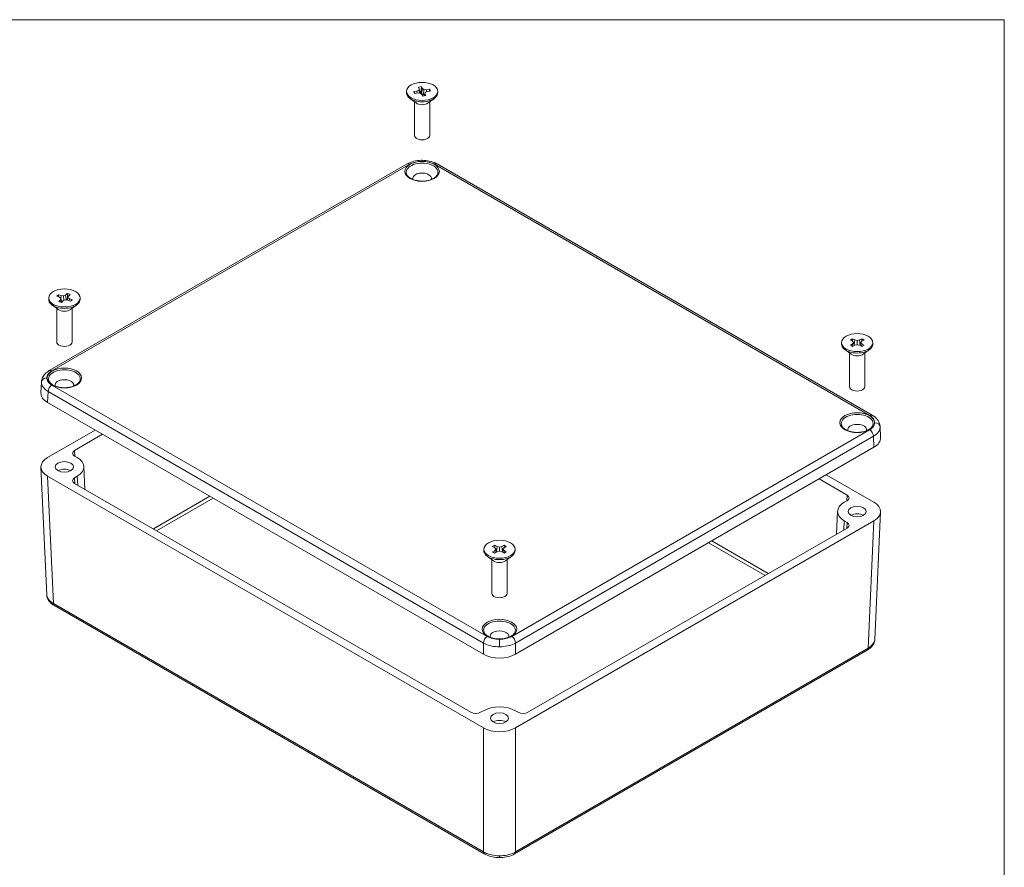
# Model space of a CAD drawing. Header units: millimetres. Extents: x 23 to 674, y 24 to 517.
# Tile 26 of 26: x 458 to 674, y 331 to 517. Entities that reach past the tile are written whole.
import ezdxf

# ---------------------------------------------------------------- set-up
doc = ezdxf.new("R2010")
doc.units = ezdxf.units.MM
doc.header["$LTSCALE"] = 2.5
for name, color, linetype, lineweight in [('Sketch Geometry (ANSI)', 7, 'Continuous', 9), ('Symbol (ANSI)', 7, 'Continuous', 9), ('Visible (ANSI)', 7, 'Continuous', 9), ('Visible Narrow (ANSI)', 7, 'Continuous', 9)]:
    doc.layers.add(name, color=color, linetype=linetype, lineweight=lineweight)
doc.styles.add('Text Style20', font='arial.ttf')

# ---------------------------------------------------------------- blocks, each defined once
blk = doc.blocks.new('Title Blocks HAMMOND')
at = {"layer": 'Sketch Geometry (ANSI)'}
for p, q in [((269.997, 206.727), (9.353, 206.727)), ((269.997, 36.196), (269.997, 206.727))]:
    blk.add_line(p, q, dxfattribs=at)
at = {"layer": 'Symbol (ANSI)', "style": 'Text Style20'}
blk.add_attdef('<TITLE>_001', (229.212, 16.349), '', height=5, dxfattribs=at)

msp = doc.modelspace()

# ---------------------------------------------------------------- linework, layer by layer
at = {"layer": 'Visible (ANSI)'}
for p, q in [((545.4914, 501.1687), (545.9464, 501.3586)), ((546.0107, 501.6806), (545.8373, 502.0637)), ((545.9464, 501.3586), (546.0107, 501.6806)), ((545.9464, 501.3586), (546.0633, 500.7454)), ((546.0107, 501.6806), (546.2199, 500.7349)), ((546.6988, 501.7844), (546.4928, 500.6914)), ((546.5254, 502.1675), (546.6988, 501.7844)), ((546.6988, 501.7844), (547.0277, 501.5217)), ((547.0277, 501.5217), (546.9041, 500.3629)), ((547.0277, 501.5217), (547.5855, 501.4846)), ((547.5855, 501.4846), (548.249, 501.5847)), ((547.5855, 501.4846), (547.5919, 501.015)), ((543.1994, 501.128), (543.1994, 500.8169)), ((545.296, 498.5833), (543.9236, 499.6)), ((544.8279, 501.0686), (545.4914, 501.1687)), ((545.6712, 500.7714), (545.0077, 500.6713)), ((545.4914, 501.1687), (545.5267, 500.7496)), ((546.229, 500.7343), (545.6712, 500.7714)), ((546.5579, 500.4716), (546.229, 500.7343)), ((546.3578, 500.9895), (546.4928, 500.6914)), ((546.4928, 500.6914), (546.9041, 500.3629)), ((546.7313, 500.0885), (546.5579, 500.4716)), ((546.9041, 500.3629), (547.1892, 500.3439)), ((547.3103, 500.8975), (547.1424, 500.13)), ((547.246, 500.5754), (547.1495, 500.1313)), ((547.3103, 500.8975), (547.246, 500.5754)), ((547.246, 500.5754), (547.4194, 500.1923)), ((547.7653, 501.0874), (547.3103, 500.8975)), ((548.4288, 501.1874), (547.7653, 501.0874)), ((547.9607, 498.5833), (549.3331, 499.6)), ((550.0574, 501.128), (550.0574, 500.8169)), ((544.9393, 498.8476), (544.9393, 491.4637)), ((548.3175, 498.8476), (548.3175, 491.4637)), ((543.3423, 485.2025), (464.8181, 439.8666)), ((645.4091, 430.0686), (549.9144, 485.2025)), ((467.0336, 455.9701), (466.4524, 456.1803)), ((466.8299, 456.5283), (467.4111, 456.3181)), ((467.3693, 455.7103), (467.0336, 455.9701)), ((467.4111, 456.3181), (467.3675, 455.7117)), ((467.4111, 456.3181), (467.9625, 456.2571)), ((467.9625, 456.2571), (468.4126, 456.451)), ((467.9625, 456.2571), (468.0102, 455.2359)), ((468.4126, 456.451), (468.7766, 456.7865)), ((468.4126, 456.451), (468.578, 455.3389)), ((468.9097, 455.9146), (468.7763, 455.317)), ((469.0153, 456.233), (468.9097, 455.9146)), ((468.9097, 455.9146), (469.2454, 455.6548)), ((469.3793, 456.5686), (469.0153, 456.233)), ((464.7105, 455.8125), (464.7105, 455.5014)), ((466.8072, 453.2677), (465.4348, 454.2845)), ((466.8997, 455.0564), (467.2637, 455.3919)), ((467.2637, 455.3919), (467.3693, 455.7103)), ((467.2637, 455.3919), (467.3653, 454.8721)), ((467.3693, 455.7103), (467.5629, 454.8942)), ((467.8664, 455.174), (467.5024, 454.8384)), ((467.5048, 455.1392), (467.794, 455.1072)), ((468.3165, 455.3678), (467.8664, 455.174)), ((468.8679, 455.3068), (468.3165, 455.3678)), ((468.5934, 455.3372), (468.8293, 455.5546)), ((469.4491, 455.0967), (468.8679, 455.3068)), ((469.2454, 455.6548), (469.1825, 455.1931)), ((469.2454, 455.6548), (469.8266, 455.4446)), ((469.4718, 453.2677), (470.8442, 454.2845)), ((471.5685, 455.8125), (471.5685, 455.5014)), ((466.4504, 453.532), (466.4504, 446.1481)), ((469.8286, 453.532), (469.8286, 446.1481)), ((638.6588, 446.0145), (638.6588, 445.7034)), ((641.0711, 446.3111), (640.5862, 446.5911)), ((640.5862, 445.4379), (641.0711, 445.7179)), ((641.2975, 446.0145), (641.0711, 446.3111)), ((641.0711, 445.7179), (641.2975, 446.0145)), ((641.0711, 445.7179), (641.1606, 445.1889)), ((641.0891, 446.8815), (641.574, 446.6015)), ((641.574, 445.4275), (641.0891, 445.1476)), ((641.2975, 446.0145), (641.4526, 445.3574)), ((641.4268, 445.4667), (641.4453, 445.456)), ((641.574, 446.6015), (641.4453, 445.456)), ((641.4453, 445.456), (641.5688, 445.4246)), ((641.574, 446.6015), (642.0878, 446.4708)), ((642.0878, 445.5583), (641.574, 445.4275)), ((642.0878, 446.4708), (642.6016, 446.6015)), ((642.0878, 446.4708), (642.0878, 445.5583)), ((642.6016, 445.4275), (642.0878, 445.5583)), ((642.6016, 446.6015), (643.0865, 446.8815)), ((642.6016, 446.6015), (642.7302, 445.456)), ((643.0865, 445.1476), (642.6016, 445.4275)), ((642.6067, 445.4246), (642.7302, 445.456)), ((642.878, 446.0145), (642.723, 445.3574)), ((642.7302, 445.456), (642.7488, 445.4667)), ((643.1044, 446.3111), (642.878, 446.0145)), ((642.878, 446.0145), (643.1044, 445.7179)), ((643.1044, 445.7179), (643.0149, 445.1889)), ((643.5894, 446.5911), (643.1044, 446.3111)), ((643.1044, 445.7179), (643.5894, 445.4379)), ((645.5168, 446.0145), (645.5168, 445.7034)), ((640.7555, 443.4698), (639.3831, 444.4865)), ((640.3987, 443.7341), (640.3987, 436.3501)), ((643.4201, 443.4698), (644.7925, 444.4865)), ((643.7769, 443.7341), (643.7769, 436.3501)), ((463.1078, 437.3883), (462.9988, 434.9842)), ((560.0646, 377.6716), (464.4613, 432.8681)), ((464.4613, 420.7976), (474.9148, 426.8329)), ((476.5058, 425.9143), (470.3665, 422.3698)), ((647.1194, 427.5903), (647.2285, 425.1862)), ((645.7659, 423.0702), (567.1332, 377.6716)), ((470.3665, 421.1455), (470.9691, 420.7976)), ((464.2667, 390.7271), (462.9988, 418.6815)), ((472.659, 413.8207), (472.4317, 418.8326)), ((635.3125, 417.0349), (645.7659, 410.9996)), ((560.0646, 361.5199), (464.4613, 416.7165)), ((470.9691, 416.7165), (470.3665, 416.3686)), ((470.3665, 415.1442), (557.3414, 364.9293)), ((639.8608, 412.5719), (633.7215, 416.1163)), ((639.2581, 410.9996), (639.8608, 411.3475)), ((637.5683, 404.0227), (637.7956, 409.0346)), ((645.9606, 380.9292), (647.2285, 408.8836)), ((645.7659, 406.9185), (567.1332, 361.5199)), ((639.8608, 406.5706), (639.2581, 406.9185)), ((569.8565, 364.9293), (639.8608, 405.3463)), ((560.1699, 400.699), (560.1699, 400.3879)), ((562.5822, 400.9956), (562.0973, 401.2756)), ((562.0973, 400.1223), (562.5822, 400.4023)), ((562.8087, 400.699), (562.5822, 400.9956)), ((562.5822, 400.4023), (562.8087, 400.699)), ((562.5822, 400.4023), (562.6718, 399.8733)), ((562.6002, 401.5659), (563.0851, 401.2859)), ((563.0851, 400.112), (562.6002, 399.832)), ((562.8087, 400.699), (562.9637, 400.0419)), ((562.9379, 400.1511), (562.9565, 400.1404)), ((563.0851, 401.2859), (562.9565, 400.1404)), ((562.9565, 400.1404), (563.08, 400.109)), ((563.0851, 401.2859), (563.5989, 401.1552)), ((563.5989, 400.2427), (563.0851, 400.112)), ((563.5989, 401.1552), (564.1127, 401.2859)), ((563.5989, 401.1552), (563.5989, 400.2427)), ((564.1127, 400.112), (563.5989, 400.2427)), ((564.1127, 401.2859), (564.5976, 401.5659)), ((564.1127, 401.2859), (564.2414, 400.1404)), ((564.5976, 399.832), (564.1127, 400.112)), ((564.1179, 400.109), (564.2414, 400.1404)), ((564.3892, 400.699), (564.2341, 400.0419)), ((564.2414, 400.1404), (564.2599, 400.1511)), ((564.6156, 400.9956), (564.3892, 400.699)), ((564.3892, 400.699), (564.6156, 400.4023)), ((564.6156, 400.4023), (564.5261, 399.8733)), ((565.1005, 401.2756), (564.6156, 400.9956)), ((564.6156, 400.4023), (565.1005, 400.1223)), ((567.0279, 400.699), (567.0279, 400.3879)), ((562.2666, 398.1542), (560.8942, 399.171)), ((561.9098, 398.4185), (561.9098, 391.0346)), ((564.9312, 398.1542), (566.3036, 399.171)), ((565.288, 398.4185), (565.288, 391.0346)), ((560.2715, 333.8696), (465.9357, 388.3344)), ((560.7751, 379.7918), (560.7751, 379.7917)), ((560.8173, 379.7754), (560.8173, 379.7754)), ((563.0836, 379.3085), (563.0836, 379.3085)), ((644.2916, 378.5364), (566.9264, 333.8696)), ((559.462, 364.9293), (560.0646, 365.2772)), ((567.1332, 365.2772), (567.7359, 364.9293))]:
    msp.add_line(p, q, dxfattribs=at)
for centre, major_axis in [((546.6284, 501.128), (-3.429, 0)), ((468.1395, 455.8125), (3.429, 0)), ((642.0878, 446.0145), (-3.429, 0)), ((468.1395, 418.757), (-2, 0)), ((642.0878, 408.9591), (-2, 0)), ((563.5989, 400.699), (-3.429, 0)), ((563.5989, 363.6435), (-2, 0))]:
    msp.add_ellipse(centre, major_axis=major_axis, ratio=0.57735027, dxfattribs=at)
for centre, major_axis, ratio, start_param, end_param in [((546.6284, 501.128), (1.8034, 0), 0.57735027, 1.62789334, 2.02486089), ((546.6284, 501.128), (1.8034, 0), 0.57735027, 0.05709701, 0.45406456), ((546.6284, 500.8169), (3.429, 0), 0.57735027, 3.14159265, 6.28318531), ((546.6284, 501.128), (-1.8034, 0), 0.57735027, 0.05709701, 0.45406456), ((546.6284, 500.0911), (1.5795, 0), 0.57735027, 1.74291991, 1.86570362), ((546.6284, 501.128), (-1.8034, 0), 0.57735027, 1.62789334, 2.02486089), ((546.6284, 499.1827), (-1.6891, 0), 0.57735027, 0.66197837, 2.47961428), ((546.6284, 491.4637), (1.6891, 0), 0.57735027, 3.14159265, 6.28318531), ((546.6284, 483.3678), (3.4869, 0), 0.57735027, 6.16337602, 9.54458725), ((546.6284, 482.0181), (2.05, 0), 0.57735027, 6.09707621, 9.61088706), ((468.1395, 455.8125), (-1.8034, 0), 0.57735027, 5.52515352, 5.92212107), ((468.1395, 455.8125), (1.8034, 0), 0.57735027, 0.81276454, 1.20973209), ((468.1395, 455.5014), (3.429, 0), 0.57735027, 3.14159265, 6.28318531), ((468.1395, 455.8125), (-1.8034, 0), 0.57735027, 0.81276454, 1.20973209), ((468.1395, 455.8125), (1.8034, 0), 0.57735027, 5.52515352, 5.92212107), ((468.1395, 453.8671), (-1.6891, 0), 0.57735027, 0.66197837, 2.47961428), ((468.1395, 446.1481), (1.6891, 0), 0.57735027, 3.14159265, 6.28318531), ((642.0878, 445.7034), (3.429, 0), 0.57735027, 3.14159265, 6.28318531), ((642.0878, 446.0145), (1.8034, 0), 0.57735027, 2.15771072, 2.55467826), ((642.0878, 446.0145), (-1.8034, 0), 0.57735027, 0.58691439, 0.98388194), ((642.0878, 446.0145), (1.8034, 0), 0.57735027, 0.58691439, 0.98388194), ((642.0878, 446.0145), (-1.8034, 0), 0.57735027, 2.15771072, 2.55467826), ((642.0878, 444.0692), (-1.6891, 0), 0.57735027, 0.66197837, 2.47961428), ((468.1395, 438.0522), (3.4869, 0), 0.57735027, 6.16337602, 9.54458725), ((468.1395, 436.7026), (2.05, 0), 0.57735027, 6.09707621, 9.61088706), ((468.0005, 434.9087), (-5.0034, 0), 0.57695479, 6.25702329, 7.06824085), ((642.0878, 436.3501), (1.6891, 0), 0.57735027, 3.14159265, 6.28318531), ((642.0878, 428.2542), (3.4869, 0), 0.57735027, 6.16337602, 9.54458725), ((642.0878, 426.9046), (2.05, 0), 0.57735027, 6.09707621, 9.61088706), ((642.2268, 425.1107), (-5.0034, 0), 0.57695479, 2.35653711, 3.16775467), ((471.4283, 421.7577), (1.501, 0), 0.57695479, 2.35653711, 3.9266482), ((468.0005, 418.757), (-5.0034, 0), 0.57695479, 5.49812976, 7.06824085), ((467.43, 418.757), (-5.0034, 0), 0.57695479, 2.35653711, 3.9266482), ((468.1395, 417.124), (-1.9651, 0), 0.57735027, 3.92714587, 5.49763209), ((468.1395, 417.124), (1.9551, 0), 0.57735027, 0.7856561, 2.35593655), ((471.4283, 415.7564), (1.501, 0), 0.57695479, 2.35653711, 3.9266482), ((642.7973, 408.9591), (-5.0034, 0), 0.57695479, 5.49812976, 7.06824085), ((638.799, 411.9597), (1.501, 0), 0.57695479, 5.49812976, 7.06824085), ((642.2268, 408.9591), (-5.0034, 0), 0.57695479, 2.35653711, 3.9266482), ((642.0878, 407.3261), (-1.9651, 0), 0.57735027, 3.92714587, 5.49763209), ((642.0878, 407.3261), (1.9551, 0), 0.57735027, 0.7856561, 2.35593655), ((638.799, 405.9585), (1.501, 0), 0.57695479, 5.49812976, 7.06824085), ((563.5989, 400.3879), (3.429, 0), 0.57735027, 3.14159265, 6.28318531), ((563.5989, 400.699), (1.8034, 0), 0.57735027, 2.15771072, 2.55467826), ((563.5989, 400.699), (-1.8034, 0), 0.57735027, 0.58691439, 0.98388194), ((563.5989, 400.699), (1.8034, 0), 0.57735027, 0.58691439, 0.98388194), ((563.5989, 400.699), (-1.8034, 0), 0.57735027, 2.15771072, 2.55467826), ((563.5989, 398.7536), (-1.6891, 0), 0.57735027, 0.66197837, 2.47961428), ((563.5989, 391.0346), (1.6891, 0), 0.57735027, 3.14159265, 6.28318531), ((563.5989, 382.9387), (3.4869, 0), 0.57735027, 6.16337602, 9.54458725), ((563.5989, 381.589), (2.05, 0), 0.57735027, 6.09707621, 9.61088706), ((563.5989, 379.7149), (-5, 0), 0.57774602, 0.78574078, 2.35585187), ((563.5989, 363.2339), (5, 0), 0.57774602, 0.78574078, 2.35585187), ((558.4017, 365.5423), (1.5, 0), 0.57774602, 3.92733343, 5.49744453), ((563.5989, 362.0105), (-1.9651, 0), 0.57735027, 3.92714587, 5.49763209), ((563.5989, 362.0105), (1.9639, 0), 0.57735027, 0.78556434, 2.35602831), ((568.7962, 365.5423), (1.5, 0), 0.57774602, 3.92733343, 5.49744453), ((563.5989, 363.5633), (5, 0), 0.57774602, 3.92733343, 5.49744453)]:
    msp.add_ellipse(centre, major_axis=major_axis, ratio=ratio, start_param=start_param, end_param=end_param, dxfattribs=at)
for points in [[(546.5254, 502.1675), (546.4354, 501.5475), (546.3578, 500.9895)], [(548.249, 501.5847), (548.2267, 501.365), (548.204, 501.1535)], [(544.8279, 501.0686), (544.8412, 501.0043), (544.8544, 500.9407)], [(466.8299, 456.5283), (466.8375, 456.2779), (466.8462, 456.0379)], [(468.7766, 456.7865), (468.8215, 456.2058), (468.8571, 455.6791)], [(641.0891, 446.8815), (641.082, 446.5854), (641.0769, 446.3035)], [(643.0865, 446.8815), (643.0935, 446.5854), (643.0986, 446.3035)], [(562.6002, 401.5659), (562.5932, 401.2698), (562.5881, 400.9879)], [(564.5976, 401.5659), (564.6047, 401.2698), (564.6098, 400.9879)]]:
    msp.add_open_spline(points, degree=2, dxfattribs=at)
for points, knots in [([(543.3423, 485.2025), (543.7762, 485.453), (544.2753, 485.6489), (545.3278, 485.9165), (545.8947, 485.9914), (546.5144, 486.0051), (546.5714, 486.0058), (546.6284, 486.0058)], [0, 0, 0, 0, 0.169962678, 0.169962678, 0.338867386, 0.338867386, 0.355965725, 0.355965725, 0.355965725, 0.355965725]), ([(546.6284, 486.0058), (547.1605, 486.0058), (547.699, 485.9498), (548.7216, 485.7305), (549.2163, 485.5615), (549.7433, 485.2978), (549.83, 485.2513), (549.9144, 485.2025)], [0, 0, 0, 0, 0.159636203, 0.159636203, 0.323072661, 0.323072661, 0.356153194, 0.356153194, 0.356153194, 0.356153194]), ([(550.0903, 483.1271), (550.0466, 482.918), (549.9322, 482.7023), (549.5769, 482.3222), (549.3612, 482.157), (548.845, 481.8713), (548.5467, 481.7501), (547.8924, 481.5636), (547.536, 481.4987), (546.8021, 481.4343), (546.4245, 481.4352), (545.6894, 481.5033), (545.332, 481.5705), (544.677, 481.762), (544.3791, 481.8861), (543.8733, 482.173), (543.6651, 482.3355), (543.3497, 482.678), (543.2451, 482.857), (543.1812, 483.0639), (543.173, 483.0956), (543.1665, 483.1271)], [2.47600377, 2.47600377, 2.47600377, 2.47600377, 2.85096018, 2.85096018, 3.1628444, 3.1628444, 3.46835471, 3.46835471, 3.77627144, 3.77627144, 4.08604261, 4.08604261, 4.39578719, 4.39578719, 4.70361706, 4.70361706, 5.00908897, 5.00908897, 5.32136822, 5.32136822, 5.37797786, 5.37797786, 5.37797786, 5.37797786]), ([(463.1078, 437.3875), (463.1226, 437.714), (463.2046, 438.039), (463.4831, 438.648), (463.688, 438.9368), (464.1859, 439.4475), (464.4856, 439.6746), (464.8181, 439.8666)], [0, 0, 0, 0, 0.120950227, 0.120950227, 0.247659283, 0.247659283, 0.377888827, 0.377888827, 0.377888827, 0.377888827]), ([(471.6014, 437.8116), (471.5578, 437.6024), (471.4433, 437.3867), (471.0881, 437.0066), (470.8724, 436.8414), (470.3561, 436.5558), (470.0579, 436.4345), (469.4035, 436.248), (469.0471, 436.1831), (468.3132, 436.1188), (467.9356, 436.1197), (467.2005, 436.1878), (466.8432, 436.2549), (466.1881, 436.4465), (465.8902, 436.5705), (465.3844, 436.8575), (465.1762, 437.02), (464.8608, 437.3624), (464.7562, 437.5415), (464.6924, 437.7483), (464.6842, 437.78), (464.6776, 437.8116)], [2.47600377, 2.47600377, 2.47600377, 2.47600377, 2.85096018, 2.85096018, 3.1628444, 3.1628444, 3.46835471, 3.46835471, 3.77627144, 3.77627144, 4.08604261, 4.08604261, 4.39578719, 4.39578719, 4.70361706, 4.70361706, 5.00908897, 5.00908897, 5.32136822, 5.32136822, 5.37797786, 5.37797786, 5.37797786, 5.37797786]), ([(645.4091, 430.0686), (645.8315, 429.8247), (646.2027, 429.5232), (646.7741, 428.8229), (646.9814, 428.4111), (647.097, 427.8516), (647.1135, 427.7208), (647.1195, 427.5896)], [0, 0, 0, 0, 0.165444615, 0.165444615, 0.328718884, 0.328718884, 0.3773257, 0.3773257, 0.3773257, 0.3773257]), ([(645.5497, 428.0136), (645.5061, 427.8044), (645.3916, 427.5888), (645.0364, 427.2086), (644.8206, 427.0435), (644.3044, 426.7578), (644.0061, 426.6366), (643.3518, 426.45), (642.9954, 426.3852), (642.2615, 426.3208), (641.8839, 426.3217), (641.1488, 426.3898), (640.7914, 426.457), (640.1364, 426.6485), (639.8385, 426.7726), (639.3327, 427.0595), (639.1245, 427.222), (638.8091, 427.5644), (638.7045, 427.7435), (638.6406, 427.9504), (638.6325, 427.982), (638.6259, 428.0136)], [2.47600377, 2.47600377, 2.47600377, 2.47600377, 2.85096018, 2.85096018, 3.1628444, 3.1628444, 3.46835471, 3.46835471, 3.77627144, 3.77627144, 4.08604261, 4.08604261, 4.39578719, 4.39578719, 4.70361706, 4.70361706, 5.00908897, 5.00908897, 5.32136822, 5.32136822, 5.37797786, 5.37797786, 5.37797786, 5.37797786]), ([(465.9357, 388.3344), (465.52, 388.5744), (465.1569, 388.8688), (464.598, 389.5489), (464.3965, 389.9483), (464.2885, 390.4791), (464.2737, 390.5944), (464.2675, 390.7102)], [0, 0, 0, 0, 0.164824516, 0.164824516, 0.32894786, 0.32894786, 0.37359617, 0.37359617, 0.37359617, 0.37359617]), ([(567.0608, 382.6981), (567.0172, 382.4889), (566.9027, 382.2732), (566.5475, 381.8931), (566.3318, 381.7279), (565.8156, 381.4423), (565.5173, 381.321), (564.8629, 381.1345), (564.5066, 381.0696), (563.7726, 381.0053), (563.395, 381.0062), (562.66, 381.0742), (562.3026, 381.1414), (561.6475, 381.333), (561.3496, 381.457), (560.8438, 381.7439), (560.6356, 381.9064), (560.3203, 382.2489), (560.2157, 382.428), (560.1518, 382.6348), (560.1436, 382.6665), (560.137, 382.6981)], [2.47600377, 2.47600377, 2.47600377, 2.47600377, 2.85096018, 2.85096018, 3.1628444, 3.1628444, 3.46835471, 3.46835471, 3.77627144, 3.77627144, 4.08604261, 4.08604261, 4.39578719, 4.39578719, 4.70361706, 4.70361706, 5.00908897, 5.00908897, 5.32136822, 5.32136822, 5.37797786, 5.37797786, 5.37797786, 5.37797786]), ([(645.9606, 380.9299), (645.946, 380.6086), (645.8628, 380.2889), (645.5786, 379.6893), (645.3691, 379.4051), (644.8797, 378.9228), (644.6006, 378.7148), (644.2916, 378.5364)], [0, 0, 0, 0, 0.12382871, 0.12382871, 0.2538732, 0.2538732, 0.376417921, 0.376417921, 0.376417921, 0.376417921]), ([(563.5989, 333.0593), (563.0673, 333.0593), (562.5292, 333.1142), (561.5082, 333.3287), (561.0145, 333.4939), (560.4727, 333.7582), (560.3704, 333.8125), (560.2715, 333.8696)], [0, 0, 0, 0, 0.159493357, 0.159493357, 0.322612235, 0.322612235, 0.361860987, 0.361860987, 0.361860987, 0.361860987]), ([(566.9264, 333.8696), (566.5008, 333.6239), (566.0093, 333.4293), (564.9691, 333.1593), (564.4068, 333.0809), (563.7645, 333.0606), (563.6817, 333.0593), (563.5989, 333.0593)], [0, 0, 0, 0, 0.168772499, 0.168772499, 0.336864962, 0.336864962, 0.361697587, 0.361697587, 0.361697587, 0.361697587])]:
    msp.add_open_spline(points, degree=3, knots=knots, dxfattribs=at)
at = {"layer": 'Visible Narrow (ANSI)'}
for p, q in [((543.9423, 485.1431), (465.4181, 439.8071)), ((546.6284, 486.0058), (546.6284, 485.7856)), ((644.8091, 430.0092), (549.3144, 485.1431)), ((465.4181, 436.7055), (560.9128, 381.5716)), ((464.5699, 435.2616), (464.4613, 432.8681)), ((560.0646, 380.1277), (464.5699, 435.2616)), ((566.285, 381.5716), (644.8091, 426.9076)), ((645.6574, 425.4637), (567.1332, 380.1277)), ((645.7659, 423.0702), (645.6574, 425.4637)), ((470.3665, 422.3698), (470.4236, 421.1126)), ((464.4613, 416.7165), (465.7288, 388.7709)), ((470.3665, 416.3686), (470.4236, 415.1113)), ((471.0586, 414.7447), (470.9691, 416.7165)), ((487.665, 405.157), (500.0617, 412.3143)), ((500.7594, 411.9114), (488.3627, 404.7542)), ((639.8037, 411.3146), (639.8608, 412.5719)), ((639.2581, 406.9185), (639.1687, 404.9467)), ((639.8037, 405.3134), (639.8608, 406.5706)), ((644.4985, 378.973), (645.7659, 406.9185)), ((621.8646, 394.9562), (609.4678, 402.1135)), ((610.1656, 402.5163), (622.5623, 395.359)), ((465.7288, 388.7709), (560.0646, 334.3062)), ((563.5989, 379.2932), (563.5989, 380.9291)), ((560.0646, 377.6716), (560.0646, 380.1277)), ((567.1332, 380.1277), (567.1332, 377.6716)), ((567.1332, 334.3062), (644.4985, 378.973)), ((560.0646, 334.3062), (560.0646, 361.5199)), ((567.1332, 361.5199), (567.1332, 334.3062)), ((563.5989, 333.0593), (563.5989, 333.4521))]:
    msp.add_line(p, q, dxfattribs=at)
for centre in [(546.6284, 483.5719), (468.1395, 438.2563), (642.0878, 428.4584), (563.5989, 383.1428)]:
    msp.add_ellipse(centre, major_axis=(3.7827, 0), ratio=0.57735027, dxfattribs=at)
for centre, major_axis, ratio, start_param, end_param in [((543.9423, 484.1633), (-0.6, 1.0392), 0.57735027, 5.49778714, 6.28318531), ((549.3144, 484.1633), (0.6, 1.0392), 0.57735027, 0, 0.78539816), ((465.4181, 438.8273), (-0.6, 1.0392), 0.57735027, 5.49778714, 6.28318531), ((464.3053, 437.2765), (-1.2, 0), 0.81649658, 4.71238898, 6.24616974), ((465.4181, 435.7257), (0.6, 1.0392), 0.57735027, 0.78539816, 2.33001455), ((644.8091, 429.0294), (0.6, 1.0392), 0.57735027, 0, 0.78539816), ((645.922, 427.4786), (1.2, 0), 0.81649658, 0.03701557, 1.57079633), ((644.8091, 425.9278), (-0.6, 1.0392), 0.57735027, 3.95317076, 5.49778714), ((466.4357, 389.2004), (-0.5, -0.866), 0.57735027, 5.52396708, 6.28318531), ((560.9128, 380.5918), (0.6, 1.0392), 0.57735027, 0.78539816, 2.33001455), ((566.285, 380.5918), (-0.6, 1.0392), 0.57735027, 3.95317076, 5.49778714), ((643.7916, 379.4025), (0.5, -0.866), 0.57735027, 0, 0.75921822), ((560.7715, 334.7356), (-0.5, -0.866), 0.57735027, 5.52396708, 6.28318531), ((566.4264, 334.7356), (0.5, -0.866), 0.57735027, 0, 0.75921822)]:
    msp.add_ellipse(centre, major_axis=major_axis, ratio=ratio, start_param=start_param, end_param=end_param, dxfattribs=at)
for points, knots in [([(546.6284, 485.7856), (546.1311, 485.7856), (545.6342, 485.7285), (545.1748, 485.6186), (544.7154, 485.5087), (544.294, 485.3462), (543.9423, 485.1431)], [0, 0, 0, 0, 0.392527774, 0.392527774, 0.392527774, 0.785055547, 0.785055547, 0.785055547, 0.785055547]), ([(549.3144, 485.1431), (548.9627, 485.3462), (548.5413, 485.5087), (548.082, 485.6186), (547.6226, 485.7285), (547.1257, 485.7856), (546.6284, 485.7856)], [5.49812976, 5.49812976, 5.49812976, 5.49812976, 5.890657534, 5.890657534, 5.890657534, 6.283185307, 6.283185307, 6.283185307, 6.283185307]), ([(465.4181, 439.8071), (465.0664, 439.6041), (464.7848, 439.3608), (464.5945, 439.0956), (464.4042, 438.8303), (464.3053, 438.5434), (464.3053, 438.2563)], [5.49812976, 5.49812976, 5.49812976, 5.49812976, 5.890657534, 5.890657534, 5.890657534, 6.283185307, 6.283185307, 6.283185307, 6.283185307]), ([(464.5699, 435.2616), (463.7843, 435.7211), (463.243, 436.3763), (463.1308, 437.0264), (463.1142, 437.1224), (463.1061, 437.2181), (463.1061, 437.3128)], [5.49812976, 5.49812976, 5.49812976, 5.49812976, 6.182184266, 6.182184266, 6.182184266, 6.283185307, 6.283185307, 6.283185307, 6.283185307]), ([(464.3053, 438.2563), (464.3053, 437.9692), (464.4042, 437.6823), (464.5945, 437.4171), (464.7848, 437.1519), (465.0664, 436.9086), (465.4181, 436.7055)], [0, 0, 0, 0, 0.392527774, 0.392527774, 0.392527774, 0.785055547, 0.785055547, 0.785055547, 0.785055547]), ([(645.922, 428.4584), (645.922, 428.7455), (645.8231, 429.0324), (645.6328, 429.2976), (645.4425, 429.5628), (645.1609, 429.8061), (644.8091, 430.0092)], [0, 0, 0, 0, 0.392527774, 0.392527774, 0.392527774, 0.785055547, 0.785055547, 0.785055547, 0.785055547]), ([(644.8091, 426.9076), (645.1609, 427.1106), (645.4425, 427.3539), (645.6328, 427.6191), (645.8231, 427.8844), (645.922, 428.1713), (645.922, 428.4584)], [5.49812976, 5.49812976, 5.49812976, 5.49812976, 5.890657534, 5.890657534, 5.890657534, 6.283185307, 6.283185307, 6.283185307, 6.283185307]), ([(647.1212, 427.5148), (647.1212, 426.8734), (646.7067, 426.1893), (645.9906, 425.6787), (645.8848, 425.6033), (645.7734, 425.5315), (645.6574, 425.4637)], [0, 0, 0, 0, 0.684054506, 0.684054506, 0.684054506, 0.785055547, 0.785055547, 0.785055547, 0.785055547]), ([(464.2669, 390.7272), (464.2979, 390.1083), (464.7074, 389.4625), (465.3956, 388.9814), (465.5014, 388.9075), (465.6128, 388.8372), (465.7288, 388.7709)], [0.026776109, 0.026776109, 0.026776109, 0.026776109, 0.684054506, 0.684054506, 0.684054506, 0.785055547, 0.785055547, 0.785055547, 0.785055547]), ([(560.9128, 381.5716), (561.2646, 381.3685), (561.6859, 381.206), (562.1453, 381.0961), (562.6047, 380.9862), (563.1016, 380.9291), (563.5989, 380.9291)], [5.49812976, 5.49812976, 5.49812976, 5.49812976, 5.890657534, 5.890657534, 5.890657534, 6.283185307, 6.283185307, 6.283185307, 6.283185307]), ([(563.5989, 380.9291), (564.0962, 380.9291), (564.5931, 380.9862), (565.0525, 381.0961), (565.5119, 381.206), (565.9332, 381.3685), (566.285, 381.5716)], [0, 0, 0, 0, 0.392527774, 0.392527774, 0.392527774, 0.785055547, 0.785055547, 0.785055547, 0.785055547]), ([(644.4985, 378.973), (645.2841, 379.422), (645.8255, 380.0694), (645.9377, 380.7185), (645.9498, 380.7889), (645.9574, 380.8592), (645.9606, 380.9292)], [5.49812976, 5.49812976, 5.49812976, 5.49812976, 6.182184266, 6.182184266, 6.182184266, 6.256409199, 6.256409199, 6.256409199, 6.256409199]), ([(563.5989, 379.2932), (562.4879, 379.2932), (561.3078, 379.5298), (560.4328, 379.9379), (560.3036, 379.9981), (560.1806, 380.0616), (560.0646, 380.1277)], [0, 0, 0, 0, 0.684054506, 0.684054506, 0.684054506, 0.785055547, 0.785055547, 0.785055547, 0.785055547]), ([(567.1332, 380.1277), (566.3474, 379.6799), (565.2198, 379.3716), (564.0948, 379.3074), (563.9287, 379.2979), (563.763, 379.2932), (563.5989, 379.2932)], [5.49812976, 5.49812976, 5.49812976, 5.49812976, 6.182184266, 6.182184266, 6.182184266, 6.283185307, 6.283185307, 6.283185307, 6.283185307]), ([(560.0646, 334.3062), (560.8505, 333.8478), (561.9781, 333.5317), (563.1031, 333.4665), (563.2692, 333.4568), (563.4349, 333.4521), (563.5989, 333.4521)], [5.49812976, 5.49812976, 5.49812976, 5.49812976, 6.182184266, 6.182184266, 6.182184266, 6.283185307, 6.283185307, 6.283185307, 6.283185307]), ([(563.5989, 333.4521), (564.71, 333.4521), (565.89, 333.6936), (566.7651, 334.1117), (566.8943, 334.1734), (567.0172, 334.2385), (567.1332, 334.3062)], [0, 0, 0, 0, 0.684054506, 0.684054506, 0.684054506, 0.785055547, 0.785055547, 0.785055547, 0.785055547])]:
    msp.add_open_spline(points, degree=3, knots=knots, dxfattribs=at)
for points in [[(463.1061, 437.3128), (463.1061, 437.3377), (463.1067, 437.3626), (463.108, 437.3875)], [(647.1195, 427.5896), (647.1206, 427.5646), (647.1212, 427.5397), (647.1212, 427.5148)]]:
    msp.add_open_spline(points, degree=3, dxfattribs=at)

# ---------------------------------------------------------------- block references
at = {"xscale": 2.5, "yscale": 2.5, "zscale": 2.5}
msp.add_blockref('Title Blocks HAMMOND', (-0.6221, 0.0312), dxfattribs=at)

doc.saveas('drawing.dxf')
